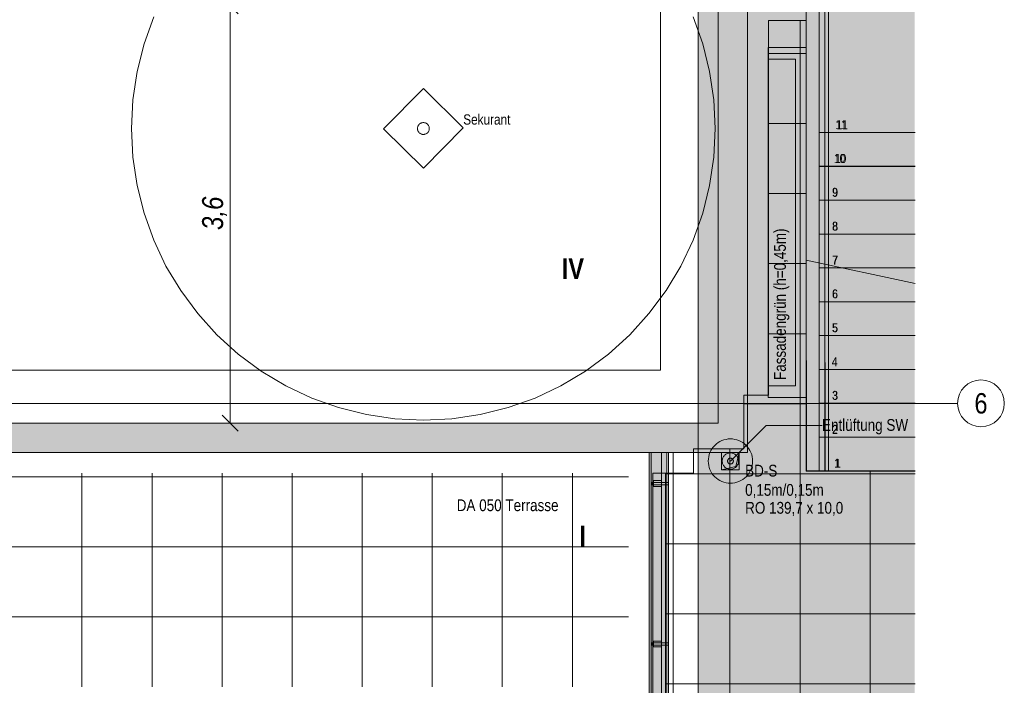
# Model space of a CAD drawing. Extents: x -620 to 300, y 62 to 1112.
# Tile 18 of 45: x -77 to 92, y 336 to 450. Entities that reach past the tile are written whole.
import ezdxf
from ezdxf.enums import TextEntityAlignment as Align
from ezdxf.lldxf.tags import DXFTag

# ---------------------------------------------------------------- set-up
doc = ezdxf.new("R2010")
doc.units = 0
doc.layers.get('0').update_dxf_attribs({"lineweight": 13})
for name, color, linetype, lineweight, true_color in [('30 -35 Decken- 11 Bodendurchbruch', 7, 'Continuous', 15, 0x599559), ('30 -35 Decken- 2.2 Treppen Außen', 9, 'Continuous', 9, 0x808080), ('30 -36 Dächer- 3 Dachbeläge', 9, 'Continuous', 15, 0x808080), ('30 -36 Dächer- 3 Dachbeläge Gründach', 9, 'Continuous', 9, 0x808080), ('30 -36 Dächer- 4 Dachbekleidungen', 9, 'Continuous', 9, 0x808080), ('60- 61 allgemeine Ausstattung- 4 Terrassen', 9, 'Continuous', 9, 0x808080), ('70 -72 Beschriftung- 1 Beschriftung allgemein', 7, 'Continuous', 9, 0xff6633), ('E_ST_Fangeinrichtung_Bem', 1, 'Continuous', 13, 0xff0000), ('iwb_Layout Achsbezeichung', 1, 'Continuous', 13, 0xff0000), ('iwb_Layout BA_Markierung', 7, 'Continuous', 9, 0xbadcdc)]:
    doc.layers.add(name, color=color, linetype=linetype, lineweight=lineweight, true_color=true_color)
for name, color, linetype, lineweight in [('30 -36 Dächer- 9 Sonstiges zur KG360', 7, 'grob-A06DNCB3MF', 9), ('70 -71 Achsen- 1 Gebäudeachsen', 7, 'STRICHPUNKT2-A06DNCB4MF', 18), ('70 -72 Beschriftung- 5 Höhenkoten', 7, 'Continuous', 15)]:
    doc.layers.add(name, color=color, linetype=linetype, lineweight=lineweight)
doc.styles.get("Standard").update_dxf_attribs({"font": 'ARIALN.TTF'})
tags = doc.linetypes.add('grob-A06DNCB3MF', pattern=[14, 3, -8, 3]).pattern_tags.tags
tags[8:9] = [DXFTag(74, 4), DXFTag(75, 0), DXFTag(340, '0'), DXFTag(46, 0.0), DXFTag(50, 0.0), DXFTag(44, 0.0), DXFTag(45, 0.0)]
tags[6:7] = [DXFTag(74, 4), DXFTag(75, 0), DXFTag(340, '0'), DXFTag(46, 0.0), DXFTag(50, 0.0), DXFTag(44, 0.0), DXFTag(45, 0.0)]
tags[4:5] = [DXFTag(74, 4), DXFTag(75, 0), DXFTag(340, '0'), DXFTag(46, 0.0), DXFTag(50, 0.0), DXFTag(44, 0.0), DXFTag(45, 0.0)]
tags = doc.linetypes.add('STRICHPUNKT2', pattern=[12.7, 6.35, -3.175, 0, -3.175]).pattern_tags.tags
tags[10:11] = [DXFTag(74, 4), DXFTag(75, 0), DXFTag(340, '0'), DXFTag(46, 0.0), DXFTag(50, 0.0), DXFTag(44, 0.0), DXFTag(45, 0.0)]
tags[8:9] = [DXFTag(74, 4), DXFTag(75, 0), DXFTag(340, '0'), DXFTag(46, 0.0), DXFTag(50, 0.0), DXFTag(44, 0.0), DXFTag(45, 0.0)]
tags[6:7] = [DXFTag(74, 4), DXFTag(75, 0), DXFTag(340, '0'), DXFTag(46, 0.0), DXFTag(50, 0.0), DXFTag(44, 0.0), DXFTag(45, 0.0)]
tags[4:5] = [DXFTag(74, 4), DXFTag(75, 0), DXFTag(340, '0'), DXFTag(46, 0.0), DXFTag(50, 0.0), DXFTag(44, 0.0), DXFTag(45, 0.0)]
tags = doc.linetypes.add('STRICHPUNKT2-A06DNCB4MF', pattern=[12.7, 6.35, -3.175, 0, -3.175]).pattern_tags.tags
tags[10:11] = [DXFTag(74, 4), DXFTag(75, 0), DXFTag(340, '0'), DXFTag(46, 0.0), DXFTag(50, 0.0), DXFTag(44, 0.0), DXFTag(45, 0.0)]
tags[8:9] = [DXFTag(74, 4), DXFTag(75, 0), DXFTag(340, '0'), DXFTag(46, 0.0), DXFTag(50, 0.0), DXFTag(44, 0.0), DXFTag(45, 0.0)]
tags[6:7] = [DXFTag(74, 4), DXFTag(75, 0), DXFTag(340, '0'), DXFTag(46, 0.0), DXFTag(50, 0.0), DXFTag(44, 0.0), DXFTag(45, 0.0)]
tags[4:5] = [DXFTag(74, 4), DXFTag(75, 0), DXFTag(340, '0'), DXFTag(46, 0.0), DXFTag(50, 0.0), DXFTag(44, 0.0), DXFTag(45, 0.0)]

# ---------------------------------------------------------------- blocks, each defined once
blk = doc.blocks.new('Polygon-A06DNCAXMF')
at = {"color": 0, "linetype": 'ByBlock', "lineweight": -2, "ltscale": 0.13}
blk.add_solid([(39.43, 86.62), (39.26, 1083.81), (76.5, 86.52), (76.5, 1083.81)], dxfattribs=at)
blk = doc.blocks.new('Referenz-A06DNCB5MF')
at = {"layer": '30 -36 Dächer- 3 Dachbeläge', "linetype": 'Continuous', "lineweight": 0, "ltscale": 0.13}
blk.add_hatch(color=0, dxfattribs=at).paths.add_polyline_path([(34.02, 376.05), (34.02, 262.25), (25.24, 262.25), (25.24, 265.25), (31.02, 265.25), (31.02, 376.05)])
at = {"layer": '30 -35 Decken- 11 Bodendurchbruch', "color": 0, "linetype": 'Continuous', "ltscale": 0.15}
for p, q in [((43.42, 373.05), (43.42, 376.05)), ((43.42, 376.05), (46.42, 376.05)), ((46.42, 376.05), (45.82, 373.65)), ((46.42, 376.05), (45.82, 373.65)), ((46.42, 373.05), (46.42, 376.05)), ((45.82, 373.65), (43.42, 373.05)), ((45.82, 373.65), (43.42, 373.05)), ((43.42, 373.05), (46.42, 373.05))]:
    blk.add_line(p, q, dxfattribs=at)
blk.add_solid([(46.42, 376.05), (46.42, 373.05), (45.82, 373.65), (43.42, 373.05)], dxfattribs=at)
at = {"layer": '30 -35 Decken- 2.2 Treppen Außen', "color": 0}
for p, q in [((57.92, 518.87), (57.92, 410.76)), ((60.12, 410.3), (60.12, 518.87)), ((61.12, 518.87), (61.12, 410.08)), ((61.72, 409.96), (61.72, 518.87)), ((60.12, 430.87), (76.59, 430.87)), ((60.12, 425.07), (76.59, 425.07)), ((60.12, 419.27), (76.59, 419.27)), ((60.12, 413.47), (76.59, 413.47)), ((57.92, 410.76), (57.93, 372.87)), ((60.13, 372.87), (60.12, 410.3)), ((61.13, 372.87), (61.12, 410.08)), ((61.72, 409.96), (61.73, 372.87)), ((60.12, 407.67), (76.59, 407.67)), ((60.12, 401.87), (76.59, 401.87)), ((60.12, 396.07), (76.59, 396.07)), ((76.59, 390.27), (60.12, 390.27)), ((76.59, 384.47), (60.13, 384.47)), ((76.59, 378.67), (60.13, 378.67)), ((57.93, 372.87), (60.13, 372.87)), ((76.59, 372.87), (60.13, 372.87)), ((61.73, 372.87), (61.13, 372.87))]:
    blk.add_line(p, q, dxfattribs=at)
at = {"layer": '30 -35 Decken- 2.2 Treppen Außen', "color": 0, "linetype": 'grob-A06DNCB3MF', "ltscale": 0.13}
for p, q in [((57.92, 518.85), (57.92, 408.96)), ((60.12, 408.49), (60.12, 518.85)), ((60.12, 430.85), (60.12, 460.85)), ((60.12, 425.05), (60.12, 430.85)), ((76.59, 430.85), (60.12, 430.85)), ((60.12, 419.25), (60.12, 425.05)), ((76.59, 425.05), (60.12, 425.05)), ((60.12, 413.45), (60.12, 419.25)), ((76.59, 419.25), (60.12, 419.25)), ((60.12, 413.45), (60.12, 408.49)), ((76.59, 413.45), (60.12, 413.45)), ((76.59, 404.99), (57.92, 408.96)), ((76.59, 407.65), (64.08, 407.65))]:
    blk.add_line(p, q, dxfattribs=at)
at = {"layer": '30 -35 Decken- 2.2 Treppen Außen', "color": 0, "linetype": 'Continuous', "ltscale": 0.13}
for p, q in [((57.92, 408.96), (57.92, 518.85)), ((60.12, 518.85), (60.12, 408.49)), ((61.12, 408.28), (61.12, 518.85)), ((61.72, 518.85), (61.72, 408.15)), ((57.92, 408.96), (57.92, 372.85)), ((76.59, 404.99), (57.92, 408.96)), ((60.12, 408.49), (60.12, 407.65)), ((60.12, 372.85), (60.12, 408.49)), ((61.12, 372.85), (61.12, 408.28)), ((64.08, 407.65), (60.12, 407.65)), ((60.12, 407.65), (60.12, 401.85)), ((61.72, 408.15), (61.72, 372.85)), ((76.59, 401.85), (60.12, 401.85)), ((60.12, 401.85), (60.12, 396.05)), ((60.12, 390.25), (60.12, 396.05)), ((60.12, 396.05), (76.59, 396.05)), ((60.12, 384.45), (60.12, 390.25)), ((76.59, 390.25), (60.12, 390.25)), ((60.12, 378.65), (60.12, 384.45)), ((76.59, 384.45), (60.12, 384.45)), ((60.12, 372.85), (60.12, 378.65)), ((76.59, 378.65), (60.12, 378.65)), ((57.92, 372.85), (60.12, 372.85)), ((76.59, 372.85), (60.12, 372.85)), ((61.72, 372.85), (61.12, 372.85))]:
    blk.add_line(p, q, dxfattribs=at)
at = {"layer": '30 -36 Dächer- 3 Dachbeläge', "color": 0, "linetype": 'Continuous', "lineweight": 9, "ltscale": 0.13}
for p, q in [((32.94, 733.45), (32.94, 390.15)), ((42.82, 381.05), (42.82, 606.05)), ((32.94, 390.15), (-449.88, 390.15)), ((-458.98, 381.05), (42.82, 381.05))]:
    blk.add_line(p, q, dxfattribs=at)
at = {"layer": '30 -36 Dächer- 3 Dachbeläge', "color": 0, "linetype": 'Continuous', "ltscale": 0.15}
for p, q in [((42.82, 381.05), (42.82, 606.05)), ((47.82, 601.05), (47.82, 376.05)), ((-458.98, 381.05), (42.82, 381.05)), ((47.82, 376.05), (-463.98, 376.05)), ((34.02, 376.05), (31.02, 376.05)), ((31.02, 376.05), (31.02, 265.25)), ((34.02, 262.25), (34.02, 376.05))]:
    blk.add_line(p, q, dxfattribs=at)
at = {"layer": '30 -36 Dächer- 3 Dachbeläge', "color": 0, "lineweight": 9}
for p, q in [((31.32, 370.9), (31.72, 370.9)), ((31.72, 370.5), (31.32, 370.5)), ((31.72, 370.9), (31.72, 370.5)), ((31.32, 343.4), (31.72, 343.4)), ((31.72, 343), (31.32, 343)), ((31.72, 343.4), (31.72, 343))]:
    blk.add_line(p, q, dxfattribs=at)
at = {"layer": '30 -36 Dächer- 3 Dachbeläge', "color": 0, "linetype": 'Continuous', "lineweight": 0, "ltscale": 0.13}
for points in [[(42.82, 381.05), (47.82, 601.05), (42.82, 606.05)], [(47.82, 376.05), (42.82, 381.05), (47.82, 601.05)], [(-463.98, 376.05), (-458.98, 381.05), (47.82, 376.05)], [(-458.98, 381.05), (47.82, 376.05), (42.82, 381.05)]]:
    blk.add_solid(points, dxfattribs=at)
at = {"layer": '30 -36 Dächer- 3 Dachbeläge', "color": 0, "lineweight": 0}
for points in [[(31.72, 370.5), (31.72, 370.9), (31.32, 370.5)], [(31.32, 370.5), (31.72, 370.9), (31.32, 370.9)], [(31.72, 343), (31.72, 343.4), (31.32, 343)], [(31.32, 343), (31.72, 343.4), (31.32, 343.4)]]:
    blk.add_solid(points, dxfattribs=at)
at = {"layer": '30 -36 Dächer- 3 Dachbeläge Gründach', "color": 0, "linetype": 'Continuous', "ltscale": 0.13}
for p, q in [((32.94, 390.15), (32.94, 733.45)), ((-449.88, 390.15), (32.94, 390.15))]:
    blk.add_line(p, q, dxfattribs=at)
at = {"layer": '30 -36 Dächer- 4 Dachbekleidungen', "color": 0, "linetype": 'Continuous', "ltscale": 0.13}
for p, q in [((33.12, 376.05), (31.32, 376.05)), ((31.32, 376.05), (31.32, 264.95)), ((33.12, 263.15), (33.12, 376.05)), ((35.12, 376.05), (34.32, 376.05)), ((34.32, 376.05), (34.32, 261.95)), ((35.12, 261.15), (35.12, 376.05)), ((31.62, 264.65), (31.62, 372.51)), ((31.62, 372.51), (33.82, 372.51)), ((33.12, 371.2), (31.72, 371.2)), ((31.72, 371.2), (31.72, 370.9)), ((33.82, 372.51), (33.82, 262.45)), ((33.12, 370.9), (31.72, 370.9)), ((31.72, 370.9), (31.72, 370.5)), ((31.72, 370.5), (33.12, 370.5)), ((31.72, 370.2), (31.72, 370.5)), ((33.12, 370.2), (31.72, 370.2)), ((33.12, 370.9), (34.32, 370.9)), ((34.32, 370.5), (33.12, 370.5)), ((34.32, 370.9), (34.32, 370.5)), ((33.12, 343.7), (31.72, 343.7)), ((31.72, 343.7), (31.72, 343.4)), ((33.12, 343.4), (31.72, 343.4)), ((31.72, 343.4), (31.72, 343)), ((31.72, 343), (33.12, 343)), ((31.72, 342.7), (31.72, 343)), ((33.12, 342.7), (31.72, 342.7)), ((33.12, 343.4), (34.32, 343.4)), ((34.32, 343), (33.12, 343)), ((34.32, 343.4), (34.32, 343))]:
    blk.add_line(p, q, dxfattribs=at)
at = {"layer": '30 -36 Dächer- 9 Sonstiges zur KG360', "color": 0, "linetype": 'grob-A06DNCB3MF', "lineweight": 5, "ltscale": 0.13}
for p, q in [((-55.52, 446.07), (-53.87, 450.69)), ((38.52, 450.69), (40.17, 446.07)), ((-56.72, 441.31), (-55.52, 446.07)), ((40.17, 446.07), (41.36, 441.31)), ((-57.44, 436.45), (-56.72, 441.31)), ((41.36, 441.31), (42.08, 436.45)), ((-57.68, 431.55), (-57.44, 436.45)), ((42.08, 436.45), (42.32, 431.55)), ((-57.44, 426.65), (-57.68, 431.55)), ((42.32, 431.55), (42.08, 426.65)), ((-56.72, 421.8), (-57.44, 426.65)), ((42.08, 426.65), (41.36, 421.8)), ((-55.52, 417.04), (-56.72, 421.8)), ((41.36, 421.8), (40.17, 417.04)), ((-53.87, 412.42), (-55.52, 417.04)), ((40.17, 417.04), (38.52, 412.42)), ((-51.77, 407.98), (-53.87, 412.42)), ((38.52, 412.42), (36.42, 407.98)), ((-49.25, 403.77), (-51.77, 407.98)), ((36.42, 407.98), (33.9, 403.77)), ((-46.33, 399.83), (-49.25, 403.77)), ((33.9, 403.77), (30.97, 399.83)), ((-43.03, 396.2), (-46.33, 399.83)), ((30.97, 399.83), (27.68, 396.2)), ((-39.4, 392.9), (-43.03, 396.2)), ((27.68, 396.2), (24.04, 392.9)), ((-35.46, 389.98), (-39.4, 392.9)), ((24.04, 392.9), (20.1, 389.98)), ((-31.25, 387.46), (-35.46, 389.98)), ((20.1, 389.98), (15.89, 387.46)), ((-26.81, 385.36), (-31.25, 387.46)), ((15.89, 387.46), (11.46, 385.36)), ((-22.19, 383.71), (-26.81, 385.36)), ((11.46, 385.36), (6.84, 383.71)), ((-17.43, 382.51), (-22.19, 383.71)), ((6.84, 383.71), (2.08, 382.51)), ((-12.58, 381.79), (-17.43, 382.51)), ((-7.68, 381.55), (-12.58, 381.79)), ((-2.78, 381.79), (-7.68, 381.55)), ((2.08, 382.51), (-2.78, 381.79))]:
    blk.add_line(p, q, dxfattribs=at)
at = {"layer": '30 -36 Dächer- 9 Sonstiges zur KG360', "color": 0, "linetype": 'grob-A06DNCB3MF', "ltscale": 0.13}
for p, q in [((-14.5, 431.47), (-7.68, 438.38)), ((-7.68, 438.38), (-0.85, 431.64)), ((-7.68, 424.73), (-14.5, 431.47)), ((-0.85, 431.64), (-7.68, 424.73))]:
    blk.add_line(p, q, dxfattribs=at)
at = {"layer": '30 -36 Dächer- 9 Sonstiges zur KG360', "color": 0, "linetype": 'Continuous', "ltscale": 0.13}
for p, q in [((-8.68, 431.74), (-8.65, 431.84)), ((-8.65, 431.84), (-8.62, 431.93)), ((-8.62, 431.93), (-8.58, 432.02)), ((-8.58, 432.02), (-8.53, 432.11)), ((-8.53, 432.11), (-8.47, 432.19)), ((-8.47, 432.19), (-8.4, 432.26)), ((-8.4, 432.26), (-8.33, 432.33)), ((-8.33, 432.33), (-8.25, 432.39)), ((-8.25, 432.39), (-8.17, 432.44)), ((-8.17, 432.44), (-8.08, 432.49)), ((-8.08, 432.49), (-7.98, 432.52)), ((-7.98, 432.52), (-7.89, 432.55)), ((-7.89, 432.55), (-7.79, 432.56)), ((-7.79, 432.56), (-7.69, 432.57)), ((-7.69, 432.57), (-7.59, 432.57)), ((-7.59, 432.57), (-7.49, 432.55)), ((-7.49, 432.55), (-7.39, 432.53)), ((-7.39, 432.53), (-7.3, 432.5)), ((-7.3, 432.5), (-7.21, 432.46)), ((-7.21, 432.46), (-7.12, 432.41)), ((-7.12, 432.41), (-7.04, 432.35)), ((-7.04, 432.35), (-6.97, 432.28)), ((-6.97, 432.28), (-6.9, 432.21)), ((-6.9, 432.21), (-6.84, 432.13)), ((-6.84, 432.13), (-6.79, 432.04)), ((-6.79, 432.04), (-6.74, 431.95)), ((-6.74, 431.95), (-6.71, 431.86)), ((-6.71, 431.86), (-6.68, 431.76)), ((-8.69, 431.64), (-8.68, 431.74)), ((-8.69, 431.54), (-8.69, 431.64)), ((-8.69, 431.44), (-8.69, 431.54)), ((-8.67, 431.34), (-8.69, 431.44)), ((-8.65, 431.25), (-8.67, 431.34)), ((-8.61, 431.15), (-8.65, 431.25)), ((-8.57, 431.06), (-8.61, 431.15)), ((-8.51, 430.98), (-8.57, 431.06)), ((-8.45, 430.9), (-8.51, 430.98)), ((-8.39, 430.83), (-8.45, 430.9)), ((-8.31, 430.76), (-8.39, 430.83)), ((-8.23, 430.7), (-8.31, 430.76)), ((-8.14, 430.65), (-8.23, 430.7)), ((-8.05, 430.61), (-8.14, 430.65)), ((-7.96, 430.58), (-8.05, 430.61)), ((-7.86, 430.55), (-7.96, 430.58)), ((-7.76, 430.54), (-7.86, 430.55)), ((-7.66, 430.54), (-7.76, 430.54)), ((-7.56, 430.54), (-7.66, 430.54)), ((-7.47, 430.56), (-7.56, 430.54)), ((-7.37, 430.58), (-7.47, 430.56)), ((-7.28, 430.62), (-7.37, 430.58)), ((-7.19, 430.66), (-7.28, 430.62)), ((-7.1, 430.72), (-7.19, 430.66)), ((-7.02, 430.78), (-7.1, 430.72)), ((-6.95, 430.84), (-7.02, 430.78)), ((-6.88, 430.92), (-6.95, 430.84)), ((-6.82, 431), (-6.88, 430.92)), ((-6.77, 431.09), (-6.82, 431)), ((-6.73, 431.18), (-6.77, 431.09)), ((-6.7, 431.27), (-6.73, 431.18)), ((-6.68, 431.37), (-6.7, 431.27)), ((-6.68, 431.76), (-6.67, 431.67)), ((-6.66, 431.47), (-6.68, 431.37)), ((-6.67, 431.67), (-6.66, 431.57)), ((-6.66, 431.57), (-6.66, 431.47))]:
    blk.add_line(p, q, dxfattribs=at)
at = {"layer": '60- 61 allgemeine Ausstattung- 4 Terrassen', "color": 0}
for p, q in [((57.92, 450.05), (51.43, 450.05)), ((51.43, 450.05), (51.43, 385.85)), ((56.84, 213.85), (56.84, 450.05)), ((57.92, 372.85), (57.92, 450.05)), ((51.36, 445.45), (57.92, 445.45)), ((51.36, 385.45), (51.36, 445.45)), ((57.92, 445.45), (57.92, 385.45)), ((51.43, 444.39), (57.92, 444.39)), ((51.36, 443.45), (56.07, 443.45)), ((51.36, 387.45), (51.36, 443.45)), ((56.07, 443.45), (56.07, 387.45)), ((51.43, 432.39), (57.92, 432.39)), ((51.43, 420.39), (57.92, 420.39)), ((51.43, 408.39), (57.92, 408.39)), ((51.43, 396.39), (57.92, 396.39)), ((56.07, 387.45), (51.36, 387.45)), ((51.43, 385.85), (47.22, 385.85)), ((47.22, 385.85), (47.22, 376.65)), ((57.92, 385.45), (51.36, 385.45)), ((47.22, 384.39), (57.92, 384.39)), ((47.22, 376.65), (38.62, 376.65)), ((38.62, 376.65), (38.62, 372.51)), ((44.84, 213.85), (44.84, 376.65)), ((76.59, 372.85), (57.92, 372.85)), ((68.84, 213.85), (68.84, 372.85)), ((27.48, 371.85), (-286.14, 371.85)), ((-66.16, 372.51), (-66.16, 335.85)), ((-54.16, 372.51), (-54.16, 335.85)), ((-42.16, 372.51), (-42.16, 335.85)), ((-30.16, 372.51), (-30.16, 335.85)), ((-18.16, 372.51), (-18.16, 335.85)), ((-6.16, 372.51), (-6.16, 335.85)), ((5.84, 372.51), (5.84, 335.85)), ((17.84, 372.51), (17.84, 335.85)), ((38.62, 372.51), (33.82, 372.51)), ((33.82, 372.51), (33.82, 263.85)), ((33.82, 372.39), (76.59, 372.39)), ((27.48, 359.85), (-286.14, 359.85)), ((33.82, 360.39), (76.59, 360.39)), ((27.48, 347.85), (-286.14, 347.85)), ((33.82, 348.39), (76.59, 348.39)), ((33.82, 336.39), (76.59, 336.39))]:
    blk.add_line(p, q, dxfattribs=at)
at = {"layer": '70 -71 Achsen- 1 Gebäudeachsen', "color": 0, "linetype": 'STRICHPUNKT2-A06DNCB4MF', "ltscale": 0.18}
for p, q in [((39.42, 1084.39), (39.42, 84.95)), ((-538.63, 384.45), (76.59, 384.45))]:
    blk.add_line(p, q, dxfattribs=at)
at = {"layer": '70 -72 Beschriftung- 1 Beschriftung allgemein', "color": 0, "linetype": 'Continuous', "ltscale": 0.13}
for p, q in [((44.92, 374.55), (51.04, 380.67)), ((51.04, 380.67), (60.61, 380.67)), ((43.52, 374.55), (43.53, 374.69)), ((43.53, 374.42), (43.52, 374.55)), ((43.53, 374.69), (43.55, 374.83)), ((43.55, 374.83), (43.58, 374.96)), ((43.58, 374.96), (43.63, 375.09)), ((43.63, 375.09), (43.69, 375.21)), ((43.69, 375.21), (43.76, 375.33)), ((43.76, 375.33), (43.84, 375.44)), ((43.84, 375.44), (43.93, 375.54)), ((43.93, 375.54), (44.04, 375.64)), ((44.04, 375.64), (44.15, 375.72)), ((44.15, 375.72), (44.26, 375.79)), ((44.26, 375.79), (44.39, 375.85)), ((44.39, 375.85), (44.52, 375.89)), ((44.42, 374.55), (44.43, 374.6)), ((44.43, 374.5), (44.42, 374.55)), ((44.43, 374.65), (44.45, 374.7)), ((44.43, 374.6), (44.43, 374.65)), ((44.43, 374.46), (44.43, 374.5)), ((44.45, 374.41), (44.43, 374.46)), ((44.45, 374.7), (44.46, 374.74)), ((44.46, 374.74), (44.48, 374.79)), ((44.48, 374.79), (44.51, 374.83)), ((44.51, 374.83), (44.54, 374.87)), ((44.52, 375.89), (44.65, 375.93)), ((44.54, 374.87), (44.57, 374.91)), ((44.57, 374.91), (44.61, 374.94)), ((44.61, 374.94), (44.65, 374.97)), ((44.65, 375.93), (44.79, 375.95)), ((44.65, 374.97), (44.69, 374.99)), ((44.69, 374.99), (44.73, 375.02)), ((44.73, 375.02), (44.78, 375.03)), ((44.78, 375.03), (44.83, 375.04)), ((44.79, 375.95), (44.92, 375.95)), ((44.83, 375.04), (44.87, 375.05)), ((44.87, 375.05), (44.92, 375.05)), ((44.92, 375.95), (45.06, 375.95)), ((44.92, 375.05), (44.97, 375.05)), ((44.97, 375.05), (45.02, 375.04)), ((45.02, 375.04), (45.07, 375.03)), ((45.06, 375.95), (45.2, 375.93)), ((45.07, 375.03), (45.11, 375.02)), ((45.11, 375.02), (45.16, 374.99)), ((45.16, 374.99), (45.2, 374.97)), ((45.2, 375.93), (45.33, 375.89)), ((45.2, 374.97), (45.24, 374.94)), ((45.24, 374.94), (45.28, 374.91)), ((45.28, 374.91), (45.31, 374.87)), ((45.31, 374.87), (45.34, 374.83)), ((45.33, 375.89), (45.46, 375.85)), ((45.34, 374.83), (45.36, 374.79)), ((45.36, 374.79), (45.39, 374.74)), ((45.39, 374.74), (45.4, 374.7)), ((45.4, 374.7), (45.41, 374.65)), ((45.41, 374.46), (45.4, 374.41)), ((45.41, 374.65), (45.42, 374.6)), ((45.42, 374.5), (45.41, 374.46)), ((45.42, 374.6), (45.42, 374.55)), ((45.42, 374.55), (45.42, 374.5)), ((45.46, 375.85), (45.58, 375.79)), ((45.58, 375.79), (45.7, 375.72)), ((45.7, 375.72), (45.81, 375.64)), ((45.81, 375.64), (45.91, 375.54)), ((45.91, 375.54), (46.01, 375.44)), ((46.01, 375.44), (46.09, 375.33)), ((46.09, 375.33), (46.16, 375.21)), ((46.16, 375.21), (46.22, 375.09)), ((46.22, 375.09), (46.26, 374.96)), ((46.26, 374.96), (46.3, 374.83)), ((46.3, 374.83), (46.32, 374.69)), ((46.32, 374.69), (46.32, 374.55)), ((46.32, 374.55), (46.32, 374.42)), ((43.55, 374.28), (43.53, 374.42)), ((43.58, 374.15), (43.55, 374.28)), ((43.63, 374.02), (43.58, 374.15)), ((43.69, 373.89), (43.63, 374.02)), ((43.76, 373.78), (43.69, 373.89)), ((43.84, 373.67), (43.76, 373.78)), ((43.93, 373.56), (43.84, 373.67)), ((44.04, 373.47), (43.93, 373.56)), ((44.15, 373.39), (44.04, 373.47)), ((44.26, 373.32), (44.15, 373.39)), ((44.39, 373.26), (44.26, 373.32)), ((44.52, 373.21), (44.39, 373.26)), ((44.46, 374.36), (44.45, 374.41)), ((44.48, 374.32), (44.46, 374.36)), ((44.51, 374.28), (44.48, 374.32)), ((44.54, 374.24), (44.51, 374.28)), ((44.65, 373.18), (44.52, 373.21)), ((44.57, 374.2), (44.54, 374.24)), ((44.61, 374.17), (44.57, 374.2)), ((44.65, 374.14), (44.61, 374.17)), ((44.69, 374.11), (44.65, 374.14)), ((44.79, 373.16), (44.65, 373.18)), ((44.73, 374.09), (44.69, 374.11)), ((44.78, 374.07), (44.73, 374.09)), ((44.83, 374.06), (44.78, 374.07)), ((44.92, 373.15), (44.79, 373.16)), ((44.87, 374.06), (44.83, 374.06)), ((44.92, 374.05), (44.87, 374.06)), ((44.97, 374.06), (44.92, 374.05)), ((45.06, 373.16), (44.92, 373.15)), ((45.02, 374.06), (44.97, 374.06)), ((45.07, 374.07), (45.02, 374.06)), ((45.2, 373.18), (45.06, 373.16)), ((45.11, 374.09), (45.07, 374.07)), ((45.16, 374.11), (45.11, 374.09)), ((45.2, 374.14), (45.16, 374.11)), ((45.24, 374.17), (45.2, 374.14)), ((45.33, 373.21), (45.2, 373.18)), ((45.28, 374.2), (45.24, 374.17)), ((45.31, 374.24), (45.28, 374.2)), ((45.34, 374.28), (45.31, 374.24)), ((45.46, 373.26), (45.33, 373.21)), ((45.36, 374.32), (45.34, 374.28)), ((45.39, 374.36), (45.36, 374.32)), ((45.4, 374.41), (45.39, 374.36)), ((45.58, 373.32), (45.46, 373.26)), ((45.7, 373.39), (45.58, 373.32)), ((45.81, 373.47), (45.7, 373.39)), ((45.91, 373.56), (45.81, 373.47)), ((46.01, 373.67), (45.91, 373.56)), ((46.09, 373.78), (46.01, 373.67)), ((46.16, 373.89), (46.09, 373.78)), ((46.22, 374.02), (46.16, 373.89)), ((46.26, 374.15), (46.22, 374.02)), ((46.3, 374.28), (46.26, 374.15)), ((46.32, 374.42), (46.3, 374.28))]:
    blk.add_line(p, q, dxfattribs=at)
at = {"layer": '70 -72 Beschriftung- 1 Beschriftung allgemein', "color": 0, "linetype": 'grob-A06DNCB3MF', "ltscale": 0.13}
for p, q in [((42.81, 377.71), (43.13, 377.9)), ((43.13, 377.9), (43.47, 378.06)), ((43.47, 378.06), (43.82, 378.19)), ((43.82, 378.19), (44.18, 378.28)), ((44.18, 378.28), (44.55, 378.34)), ((44.55, 378.34), (44.92, 378.35)), ((44.92, 378.35), (45.3, 378.34)), ((45.3, 378.34), (45.66, 378.28)), ((45.66, 378.28), (46.03, 378.19)), ((46.03, 378.19), (46.38, 378.06)), ((46.38, 378.06), (46.71, 377.9)), ((46.71, 377.9), (47.03, 377.71)), ((41.41, 376.01), (41.57, 376.34)), ((41.57, 376.34), (41.76, 376.66)), ((41.76, 376.66), (41.99, 376.96)), ((41.99, 376.96), (42.24, 377.24)), ((42.24, 377.24), (42.51, 377.49)), ((42.51, 377.49), (42.81, 377.71)), ((47.03, 377.71), (47.33, 377.49)), ((47.33, 377.49), (47.61, 377.24)), ((47.61, 377.24), (47.86, 376.96)), ((47.86, 376.96), (48.08, 376.66)), ((48.08, 376.66), (48.27, 376.34)), ((48.27, 376.34), (48.43, 376.01)), ((41.12, 374.55), (41.14, 374.93)), ((41.14, 374.18), (41.12, 374.55)), ((41.14, 374.93), (41.2, 375.29)), ((41.2, 375.29), (41.29, 375.66)), ((41.29, 375.66), (41.41, 376.01)), ((48.43, 376.01), (48.56, 375.66)), ((48.56, 375.66), (48.65, 375.29)), ((48.65, 375.29), (48.71, 374.93)), ((48.71, 374.93), (48.72, 374.55)), ((48.72, 374.55), (48.71, 374.18)), ((41.2, 373.81), (41.14, 374.18)), ((41.29, 373.45), (41.2, 373.81)), ((41.41, 373.1), (41.29, 373.45)), ((41.57, 372.76), (41.41, 373.1)), ((41.76, 372.44), (41.57, 372.76)), ((48.27, 372.76), (48.08, 372.44)), ((48.43, 373.1), (48.27, 372.76)), ((48.56, 373.45), (48.43, 373.1)), ((48.65, 373.81), (48.56, 373.45)), ((48.71, 374.18), (48.65, 373.81)), ((41.99, 372.14), (41.76, 372.44)), ((42.24, 371.87), (41.99, 372.14)), ((42.51, 371.62), (42.24, 371.87)), ((42.81, 371.39), (42.51, 371.62)), ((43.13, 371.2), (42.81, 371.39)), ((43.47, 371.04), (43.13, 371.2)), ((46.71, 371.2), (46.38, 371.04)), ((47.03, 371.39), (46.71, 371.2)), ((47.33, 371.62), (47.03, 371.39)), ((47.61, 371.87), (47.33, 371.62)), ((47.86, 372.14), (47.61, 371.87)), ((48.08, 372.44), (47.86, 372.14)), ((43.82, 370.92), (43.47, 371.04)), ((44.18, 370.83), (43.82, 370.92)), ((44.55, 370.77), (44.18, 370.83)), ((44.92, 370.75), (44.55, 370.77)), ((45.3, 370.77), (44.92, 370.75)), ((45.66, 370.83), (45.3, 370.77)), ((46.03, 370.92), (45.66, 370.83)), ((46.38, 371.04), (46.03, 370.92))]:
    blk.add_line(p, q, dxfattribs=at)
at = {"layer": '30 -35 Decken- 11 Bodendurchbruch', "color": 0, "linetype": 'Continuous', "ltscale": 0.15, "char_height": 2.0138, "attachment_point": 1}
for s, insert in [('{\\fArial Narrow;BD-S}', (47.44, 373.92)), ('{\\fArial Narrow;0,15m/0,15m}', (47.44, 370.62))]:
    blk.add_mtext(s, dxfattribs=dict(at, insert=insert))
at = {"layer": '30 -35 Decken- 2.2 Treppen Außen', "color": 0, "linetype": 'Continuous', "ltscale": 0.13, "char_height": 1.5103, "attachment_point": 1, "rotation": 0.002}
for s, insert in [('{\\fArial Narrow;11}', (62.9, 432.95)), ('{\\fArial Narrow;10}', (62.66, 427.18)), ('{\\fArial Narrow;9}', (62.33, 421.38)), ('{\\fArial Narrow;8}', (62.33, 415.58)), ('{\\fArial Narrow;7}', (62.34, 409.75)), ('{\\fArial Narrow;6}', (62.32, 403.98)), ('{\\fArial Narrow;5}', (62.32, 398.18)), ('{\\fArial Narrow;4}', (62.29, 392.35)), ('{\\fArial Narrow;3}', (62.33, 386.58)), ('{\\fArial Narrow;2}', (62.32, 380.75)), ('{\\fArial Narrow;1}', (62.69, 374.95))]:
    blk.add_mtext(s, dxfattribs=dict(at, insert=insert))
at = {"layer": '30 -35 Decken- 2.2 Treppen Außen', "color": 0, "linetype": 'ByBlock', "ltscale": 0.13, "char_height": 1.5103, "attachment_point": 1, "rotation": 0.001}
for s, insert in [('{\\fArial Narrow;11}', (63.09, 432.93)), ('{\\fArial Narrow;10}', (62.85, 427.16)), ('{\\fArial Narrow;9}', (62.4, 421.36)), ('{\\fArial Narrow;8}', (62.4, 415.56)), ('{\\fArial Narrow;7}', (62.42, 409.73)), ('{\\fArial Narrow;6}', (62.38, 403.96)), ('{\\fArial Narrow;5}', (62.39, 398.16)), ('{\\fArial Narrow;4}', (62.3, 392.33)), ('{\\fArial Narrow;3}', (62.4, 386.56)), ('{\\fArial Narrow;2}', (62.37, 380.73)), ('{\\fArial Narrow;1}', (62.87, 374.93))]:
    blk.add_mtext(s, dxfattribs=dict(at, insert=insert))
at = {"layer": '30 -36 Dächer- 9 Sonstiges zur KG360', "color": 0, "linetype": 'grob-A06DNCB3MF', "ltscale": 0.13, "insert": (-0.85, 433.98), "char_height": 1.7621, "attachment_point": 1}
blk.add_mtext('{\\fArial Narrow;Sekurant}', dxfattribs=at)
at = {"layer": '60- 61 allgemeine Ausstattung- 4 Terrassen', "color": 0, "linetype": 'Continuous', "ltscale": 0.13, "insert": (52.4, 388.45), "char_height": 2.0138, "attachment_point": 1, "rotation": 90}
blk.add_mtext('{\\fArial Narrow;Fassadengrün (h=0,45m)}', dxfattribs=at)
at = {"layer": '70 -72 Beschriftung- 1 Beschriftung allgemein', "color": 0, "linetype": 'Continuous', "ltscale": 0.13, "char_height": 3.5241, "attachment_point": 1, "rotation": 0}
for s, insert in [('{\\fArial Narrow|b1|i0;IV}', (16.03, 409.3)), ('{\\fArial Narrow|b1|i0;I}', (19.05, 363.47))]:
    blk.add_mtext(s, dxfattribs=dict(at, insert=insert))
at = {"layer": '70 -72 Beschriftung- 1 Beschriftung allgemein', "color": 0, "linetype": 'Continuous', "ltscale": 0.13, "char_height": 2.0138, "attachment_point": 1}
for s, insert in [('{\\fArial Narrow;Entlüftung SW}', (60.61, 381.75)), ('{\\fArial Narrow;RO 139,7 x 10,0}', (47.44, 367.55))]:
    blk.add_mtext(s, dxfattribs=dict(at, insert=insert))
at = {"layer": '70 -72 Beschriftung- 5 Höhenkoten', "color": 0, "linetype": 'Continuous', "ltscale": 0.15, "insert": (-1.96, 367.99), "char_height": 2.0138, "attachment_point": 1}
blk.add_mtext('{\\fArial Narrow;DA 050 Terrasse}', dxfattribs=at)
blk = doc.blocks.new('Maß-A06DNCUHMF')
at = {"color": 0, "linetype": 'ByBlock', "lineweight": -2, "ltscale": 0.13}
for p, q in [((-42.16, 453.99), (-39.4, 451.23)), ((-38.78, 452.61), (-44.78, 452.61)), ((-40.78, 381.05), (-40.78, 452.61)), ((-42.16, 382.43), (-39.4, 379.67)), ((-42.78, 381.05), (-36.78, 381.05))]:
    blk.add_line(p, q, dxfattribs=at)
at = {"color": 0, "linetype": 'ByBlock', "lineweight": -2, "ltscale": 0.13, "insert": (-45.58, 414.15), "char_height": 3.6, "attachment_point": 1, "rotation": 90}
blk.add_mtext('{\\fArial Narrow|b0|i1;3,6}', dxfattribs=at)

msp = doc.modelspace()

# ---------------------------------------------------------------- linework, layer by layer
at = {"layer": 'iwb_Layout Achsbezeichung', "linetype": 'STRICHPUNKT2', "lineweight": 13, "ltscale": 0.39}
msp.add_line((76.5, 384.45), (83.84, 384.45), dxfattribs=at)
at = {"layer": 'iwb_Layout Achsbezeichung', "ltscale": 0.39, "extrusion": (0, 0, -1)}
msp.add_circle((-87.84, 384.45), 4, dxfattribs=at)

# ---------------------------------------------------------------- block references
at = {"color": 8, "lineweight": 13, "ltscale": 0.13, "true_color": 0x808080}
msp.add_blockref('Referenz-A06DNCB5MF', (0, 0), dxfattribs=at)
at = {"layer": 'E_ST_Fangeinrichtung_Bem', "color": 231, "ltscale": 0.13, "true_color": 0xff80c0}
msp.add_blockref('Maß-A06DNCUHMF', (0, 0), dxfattribs=at)
at = {"layer": 'iwb_Layout BA_Markierung', "ltscale": 0.13}
msp.add_blockref('Polygon-A06DNCAXMF', (0, 0), dxfattribs=at)

# ---------------------------------------------------------------- texts
at = {"layer": 'iwb_Layout Achsbezeichung', "ltscale": 0.39}
msp.add_text('6', height=3.5, dxfattribs=at).set_placement((87.84, 384.45), align=Align.MIDDLE_CENTER)

doc.saveas('drawing.dxf')
